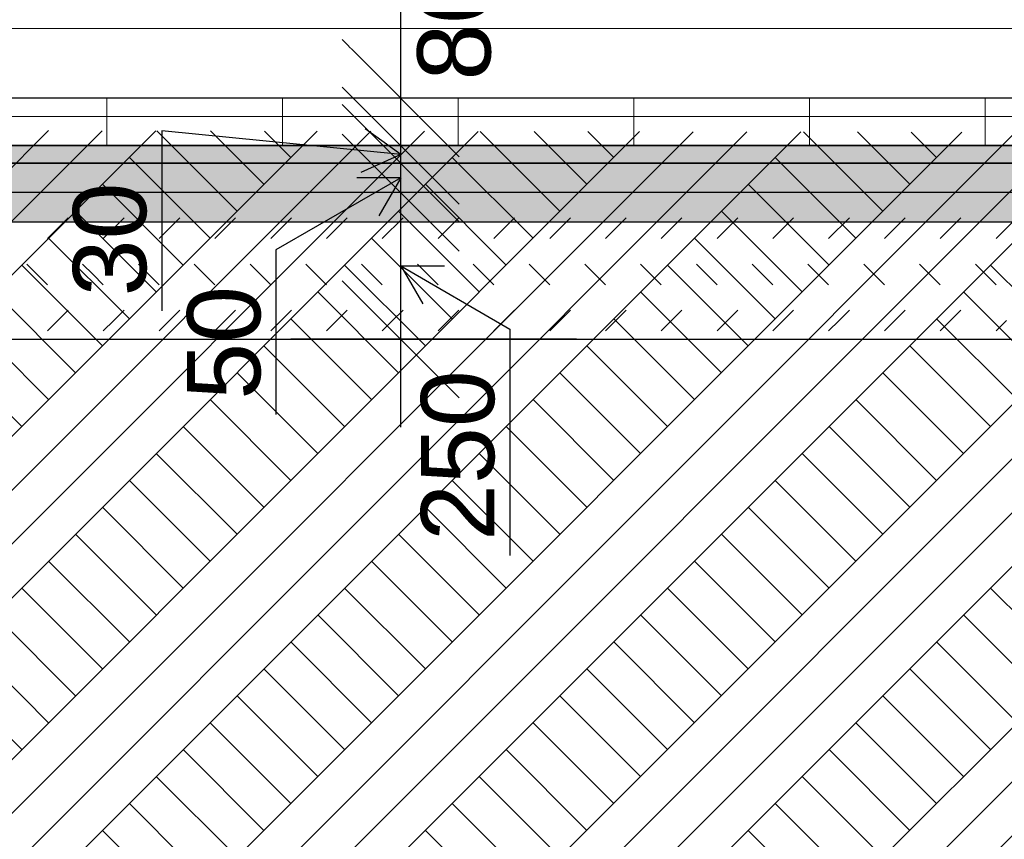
# Model space of a CAD drawing. Header units: millimetres. Extents: x -36478 to 31050, y -14815 to 11827.
# Tile 10 of 256: x -14849 to -13167, y -934 to 465. Entities that reach past the tile are written whole.
import ezdxf

# ---------------------------------------------------------------- set-up
doc = ezdxf.new("R2010")
doc.units = ezdxf.units.MM
doc.header["$MEASUREMENT"] = 0
doc.linetypes.add('Wipeout_Contour', pattern=[1000, 0, -1000])
for name, color, linetype in [('Nové_Anotace - SP', 7, 'Continuous'), ('Nové_Kóty - SP', 7, 'Continuous'), ('Nové_Situace - terén', 7, 'Continuous'), ('Nové_Výplně - Povrchové', 7, 'Continuous'), ('Situace - terén', 7, 'Continuous'), ('Výplně - Povrchové', 7, 'Continuous'), ('Výplně – Řezové', 7, 'Continuous')]:
    doc.layers.add(name, color=color, linetype=linetype)
doc.styles.add('GENEROVANÝ_STYL_2', font='txt')
doc.dimstyles.new('GENEROVANÝ_STYL__2', dxfattribs={"dimtxt": 125, "dimasz": 190, "dimexe": 0.18, "dimexo": 300, "dimgap": 0, "dimtad": 1, "dimdec": 0, "dimzin": 0, "dimdsep": 46, "dimtxsty": 'GENEROVANÝ_STYL_2', "dimblk": 'ARROWHEAD_6', "dimblk1": 'ARROWHEAD_6', "dimblk2": 'ARROWHEAD_6', "dimcen": 0.09, "dimclrd": 1, "dimclre": 1, "dimclrt": 1, "dimazin": 0, "dimtfac": 1, "dimtdec": 4, "dimtmove": 2, "dimatfit": 3, "dimfxl": 1, "dimtolj": 1, "dimtzin": 0, "dimarcsym": 0})
doc.dimstyles.new('GENEROVANÝ_STYL__7', dxfattribs={"dimtxt": 0.18, "dimasz": 91.2, "dimexe": 0.18, "dimexo": 0.0625, "dimgap": 0, "dimtad": 0, "dimtih": 1, "dimtoh": 1, "dimdec": 4, "dimzin": 0, "dimdsep": 46, "dimcen": 0.09, "dimadec": 0, "dimazin": 0, "dimtfac": 1, "dimtdec": 4, "dimtmove": 0, "dimatfit": 3, "dimldrblk": 'ARROWHEAD_11', "dimfxl": 1, "dimtolj": 1, "dimtzin": 0, "dimarcsym": 0})

# ---------------------------------------------------------------- blocks, each defined once
blk = doc.blocks.new('*X6233')
at = {"layer": 'Nové_Výplně - Povrchové', "color": 21, "linetype": 'Continuous', "lineweight": 20, "true_color": 0xffaaaa}
for p, q in [((-14700, 250), (-14700, 331)), ((-14400, 250), (-14400, 331)), ((-14100, 250), (-14100, 331)), ((-13800, 250), (-13800, 331)), ((-13500, 250), (-13500, 331)), ((-13200, 250), (-13200, 331)), ((-15000, 300), (-14400, 300)), ((-14400, 300), (-13800, 300)), ((-13800, 300), (-13200, 300)), ((-13200, 300), (-12600, 300))]:
    blk.add_line(p, q, dxfattribs=at)
blk = doc.blocks.new('výplň_3115_1', base_point=(0, 0))
at = {"layer": 'Nové_Výplně - Povrchové', "color": 1, "linetype": 'Continuous', "lineweight": 25, "flags": 128}
blk.add_lwpolyline([(-9815.6, 331), (-17323.2, 331), (-17323.2, 250), (-9815.6, 250)], close=True, dxfattribs=at)
at = {"layer": 'Nové_Výplně - Povrchové', "color": 21, "linetype": 'Continuous', "lineweight": 20, "true_color": 0xffaaaa}
blk.add_blockref('*X6233', (0, 0), dxfattribs=at)
blk = doc.blocks.new('*X6253')
at = {"layer": 'Nové_Situace - terén', "color": 21, "linetype": 'Continuous', "lineweight": 20, "true_color": 0xffaaaa}
for p, q in [((-14801.5, 91.4), (-14766.1, 126.7)), ((-14706.2, 91.4), (-14670.8, 126.7)), ((-14610.9, 91.4), (-14575.5, 126.7)), ((-14515.6, 91.4), (-14480.2, 126.7)), ((-14420.3, 91.4), (-14384.9, 126.7)), ((-14325, 91.4), (-14289.6, 126.7)), ((-14229.7, 91.4), (-14194.3, 126.7)), ((-14134.4, 91.4), (-14099, 126.7)), ((-14039.1, 91.4), (-14003.7, 126.7)), ((-13943.8, 91.4), (-13908.4, 126.7)), ((-13848.5, 91.4), (-13813.1, 126.7)), ((-13753.2, 91.4), (-13717.8, 126.7)), ((-13657.9, 91.4), (-13622.5, 126.7)), ((-13562.6, 91.4), (-13527.2, 126.7)), ((-13467.3, 91.4), (-13431.9, 126.7)), ((-13372, 91.4), (-13336.6, 126.7)), ((-13276.7, 91.4), (-13241.3, 126.7)), ((-13181.4, 91.4), (-13146, 126.7)), ((-14801.5, 12.4), (-14836.8, 47.8)), ((-14723.8, 30.1), (-14741.5, 47.8)), ((-14610.9, 12.4), (-14646.2, 47.8)), ((-14515.6, 12.4), (-14550.9, 47.8)), ((-14420.3, 12.4), (-14455.6, 47.8)), ((-14325, 12.4), (-14360.3, 47.8)), ((-14247.3, 30.1), (-14265, 47.8)), ((-14134.4, 12.4), (-14169.7, 47.8)), ((-14039.1, 12.4), (-14074.4, 47.8)), ((-13943.8, 12.4), (-13979.1, 47.8)), ((-13848.5, 12.4), (-13883.8, 47.8)), ((-13770.8, 30.1), (-13788.5, 47.8)), ((-13657.9, 12.4), (-13693.2, 47.8)), ((-13562.6, 12.4), (-13597.9, 47.8)), ((-13467.3, 12.4), (-13502.6, 47.8)), ((-13372, 12.4), (-13407.3, 47.8)), ((-13294.3, 30.1), (-13312, 47.8)), ((-13181.4, 12.4), (-13216.7, 47.8)), ((-14706.2, 12.4), (-14723.8, 30.1)), ((-14229.7, 12.4), (-14247.3, 30.1)), ((-13753.2, 12.4), (-13770.8, 30.1)), ((-13276.7, 12.4), (-13294.3, 30.1)), ((-14783.8, -48.8), (-14766.1, -31.1)), ((-14688.5, -48.8), (-14670.8, -31.1)), ((-14593.2, -48.8), (-14575.5, -31.1)), ((-14497.9, -48.8), (-14480.2, -31.1)), ((-14402.6, -48.8), (-14384.9, -31.1)), ((-14307.3, -48.8), (-14289.6, -31.1)), ((-14212, -48.8), (-14194.3, -31.1)), ((-14116.7, -48.8), (-14099, -31.1)), ((-14021.4, -48.8), (-14003.7, -31.1)), ((-13926.1, -48.8), (-13908.4, -31.1)), ((-13830.8, -48.8), (-13813.1, -31.1)), ((-13735.5, -48.8), (-13717.8, -31.1)), ((-13640.2, -48.8), (-13622.5, -31.1)), ((-13544.9, -48.8), (-13527.2, -31.1)), ((-13449.6, -48.8), (-13431.9, -31.1)), ((-13354.3, -48.8), (-13336.6, -31.1)), ((-13259, -48.8), (-13241.3, -31.1)), ((-14801.5, -66.5), (-14783.8, -48.8)), ((-14706.2, -66.5), (-14688.5, -48.8)), ((-14610.9, -66.5), (-14593.2, -48.8)), ((-14515.6, -66.5), (-14497.9, -48.8)), ((-14420.3, -66.5), (-14402.6, -48.8)), ((-14325, -66.5), (-14307.3, -48.8)), ((-14229.7, -66.5), (-14212, -48.8)), ((-14134.4, -66.5), (-14116.7, -48.8)), ((-14039.1, -66.5), (-14021.4, -48.8)), ((-13943.8, -66.5), (-13926.1, -48.8)), ((-13848.5, -66.5), (-13830.8, -48.8)), ((-13753.2, -66.5), (-13735.5, -48.8)), ((-13657.9, -66.5), (-13640.2, -48.8)), ((-13562.6, -66.5), (-13544.9, -48.8)), ((-13467.3, -66.5), (-13449.6, -48.8)), ((-13372, -66.5), (-13354.3, -48.8)), ((-13276.7, -66.5), (-13259, -48.8)), ((-13181.4, -66.5), (-13163.7, -48.8))]:
    blk.add_line(p, q, dxfattribs=at)
blk = doc.blocks.new('výplň_3125_1', base_point=(0, 0))
at = {"layer": 'Nové_Situace - terén', "color": 1, "linetype": 'Continuous', "lineweight": 25, "flags": 128}
blk.add_lwpolyline([(-9603.7, 169.7), (-18375.3, 169.7), (-18375.3, -80.6), (-9603.7, -80.6)], close=True, dxfattribs=at)
at = {"layer": 'Nové_Situace - terén', "color": 21, "linetype": 'Continuous', "lineweight": 20, "true_color": 0xffaaaa}
blk.add_blockref('*X6253', (0, 0), dxfattribs=at)
blk = doc.blocks.new('*D6338')
at = {"layer": 'Nové_Kóty - SP', "color": 1, "linetype": 'Continuous', "lineweight": 25}
for p, q in [((-14098.2, 150), (-14298.2, 350)), ((-14098.2, 120), (-14298.2, 320)), ((-14098.2, 69.7), (-14298.2, 269.7)), ((-14606.2, 207.4), (-14606.2, -32.3)), ((-14198.2, 194.8), (-14411.3, 71.8)), ((-14198.2, 194.8), (-14235.7, 129.9)), ((-13898.2, 169.7), (-14385.7, 169.7)), ((-14198.2, -80.6), (-14198.2, 169.7)), ((-14411.3, 71.8), (-14411.3, 30.9)), ((-14198.2, 44.6), (-14011.8, -63.1)), ((-14198.2, 44.6), (-14123.2, 44.6)), ((-14198.2, 44.6), (-14160.7, -20.4)), ((-14411.3, 30.9), (-14411.3, -208.9)), ((-14298.2, 19.4), (-14098.2, -180.6)), ((-14011.8, -63.1), (-14011.8, -115.3)), ((-13898.2, -80.6), (-14385.7, -80.6)), ((-14198.2, -230.6), (-14198.2, -80.6)), ((-14011.8, -115.3), (-14011.8, -449.9))]:
    blk.add_line(p, q, dxfattribs=at)
at = {"layer": 'Nové_Kóty - SP', "color": 1, "lineweight": 25, "char_height": 125, "attachment_point": 7, "rotation": 90, "style": 'GENEROVANÝ_STYL_2'}
for s, insert in [('\\A1;{\\pql;\\fArial|b0|i0|c0|p38;30}', (-14631.2, -7.3)), ('\\A1;{\\pql;\\fArial|b0|i0|c0|p38;50}', (-14436.3, -183.9)), ('\\A1;{\\pql;\\fArial|b0|i0|c0|p38;250}', (-14036.8, -424.9))]:
    blk.add_mtext(s, dxfattribs=dict(at, insert=insert))
blk = doc.blocks.new('ARROWHEAD_6')
at = {"color": 0, "linetype": 'Continuous', "lineweight": 0}
for p, q in [((-0.5, -0.5), (0.5, 0.5)), ((0, 0), (-1, 0))]:
    blk.add_line(p, q, dxfattribs=at)
blk = doc.blocks.new('*D6339')
at = {"layer": 'Nové_Kóty - SP', "color": 1, "linetype": 'Continuous', "lineweight": 25}
for p, q in [((-14098.2, 150), (-14298.2, 350)), ((-14098.2, 120), (-14298.2, 320)), ((-14606.2, 275.2), (-14606.2, 207.4)), ((-14098.2, 69.7), (-14298.2, 269.7)), ((-13898.2, 220), (-14385.7, 220)), ((-14198.2, 235), (-14266.5, 204)), ((-14198.2, 169.7), (-14198.2, 220)), ((-14606.2, 207.4), (-14606.2, -32.3)), ((-14198.2, 194.8), (-14411.3, 71.8)), ((-14198.2, 194.8), (-14273.2, 194.8)), ((-14198.2, 194.8), (-14235.7, 129.9))]:
    blk.add_line(p, q, dxfattribs=at)
blk = doc.blocks.new('*D6340')
at = {"layer": 'Nové_Kóty - SP', "color": 1, "linetype": 'Continuous', "lineweight": 25}
for p, q in [((-14298.2, 431), (-14098.2, 231)), ((-14098.2, 150), (-14298.2, 350)), ((-14098.2, 120), (-14298.2, 320)), ((-14198.2, 235), (-14606.2, 275.2)), ((-14606.2, 275.2), (-14606.2, 207.4)), ((-14098.2, 69.7), (-14298.2, 269.7)), ((-14198.2, 235), (-14259.1, 278.7)), ((-13898.2, 250), (-14385.7, 250)), ((-14198.2, 220), (-14198.2, 250)), ((-13898.2, 220), (-14385.7, 220)), ((-14198.2, 235), (-14266.5, 204))]:
    blk.add_line(p, q, dxfattribs=at)
blk = doc.blocks.new('*D6341')
at = {"layer": 'Nové_Kóty - SP', "color": 1, "linetype": 'Continuous', "lineweight": 25}
for p, q in [((-14198.2, 331), (-14198.2, 481)), ((-14298.2, 431), (-14098.2, 231)), ((-14098.2, 150), (-14298.2, 350)), ((-13898.2, 331), (-14385.7, 331)), ((-14098.2, 120), (-14298.2, 320)), ((-14198.2, 250), (-14198.2, 331)), ((-14198.2, 235), (-14606.2, 275.2)), ((-14606.2, 275.2), (-14606.2, 207.4)), ((-14098.2, 69.7), (-14298.2, 269.7)), ((-14198.2, 235), (-14259.1, 278.7)), ((-13898.2, 250), (-14385.7, 250))]:
    blk.add_line(p, q, dxfattribs=at)
at = {"layer": 'Nové_Kóty - SP', "color": 1, "lineweight": 25, "insert": (-14043.1, 361.1), "char_height": 125, "attachment_point": 7, "rotation": 90, "style": 'GENEROVANÝ_STYL_2'}
blk.add_mtext('\\A1;{\\pql;\\fArial|b0|i0|c0|p38;80}', dxfattribs=at)
blk = doc.blocks.new('ARROWHEAD_11')
at = {"color": 0, "linetype": 'Continuous', "lineweight": 0}
blk.add_line((0, 0), (-1, 0), dxfattribs=at)
at = {"color": 0, "linetype": 'Continuous', "lineweight": 0, "const_width": 0.25, "flags": 128}
blk.add_lwpolyline([(-0.125, 0, 1), (0.125, 0, 1)], format="xyb", close=True, dxfattribs=at)

msp = doc.modelspace()

# ---------------------------------------------------------------- wipeouts: each hides what was drawn before it
at = {"color": 254, "linetype": 'Wipeout_Contour', "lineweight": 0, "ltscale": 73406.47544}
msp.add_wipeout([(-18148, 443.1), (-15394.5, 413), (-10741.7, 426.4), (-10978.6, 450), (-18109.5, 450)], dxfattribs=at).dxf.layer = 'Výplně - Povrchové'

# ---------------------------------------------------------------- next in the draw order: wipeouts: each hides what was drawn before it
at = {"color": 254, "linetype": 'Wipeout_Contour', "lineweight": 0, "ltscale": 115221.813899}
msp.add_wipeout([(-19323.5, 449.2), (-19875.7, 422.5), (-19875.7, -2550), (-9447.2, -2550), (-9447.2, 267.2), (-18366, 281.1), (-18365.8, 440.3)], dxfattribs=at).dxf.layer = 'Výplně – Řezové'

# ---------------------------------------------------------------- next in the draw order: hatches: boundary and pattern name
at = {"layer": 'Nové_Situace - terén', "linetype": 'Continuous', "lineweight": 20, "true_color": 0xffaaaa}
h = msp.add_hatch(dxfattribs=at)
h.set_pattern_fill('Kámen___štěrk_01_0001', color=21, style=0, pattern_type=2)
h.set_pattern_definition([(45, (0, 0), (-63.6396, 63.6396), []), (90, (-63.64, 63.64), (-81, 0), [0, -54, 0, -81]), (155, (5e-14, 127.28), (34.23208, 73.41093), [0, -39.6, 0, -68.4])])
h.paths.add_polyline_path([(-9815.6, 220), (-17323.2, 220), (-17323.2, 119.7), (-9815.6, 119.7)])
at = {"layer": 'Nové_Výplně - Povrchové', "linetype": 'Continuous', "lineweight": 20, "true_color": 0xffaaaa}
h = msp.add_hatch(dxfattribs=at)
h.set_pattern_fill('Kámen___štěrk__velké_měř_6C', color=21, style=0, pattern_type=2)
h.set_pattern_definition([(45, (0, 0), (-116.6726, 116.6726), []), (90, (-116.67, 116.67), (-74.25, 0), [0, -49.5, 0, -74.25]), (155, (1e-13, 233.345), (31.3794, 67.29335), [0, -36.3, 0, -62.7])])
h.paths.add_polyline_path([(-9815.6, 250), (-17323.2, 250), (-17323.2, 220), (-9815.6, 220)])
at = {"layer": 'Výplně – Řezové', "linetype": 'Continuous', "lineweight": 13, "true_color": 0xbf7d1a}
h = msp.add_hatch(dxfattribs=at)
h.set_pattern_fill('Zemina_0001', color=32, style=0, pattern_type=2)
h.set_pattern_definition([(45, (0, 0), (-137.8858, 137.8858), []), (45, (-45.96, 45.96), (-275.772, 275.772), []), (45, (-91.92, 91.92), (-275.772, 275.772), []), (135, (-137.886, 137.886), (45.96194, 45.96194), [195, -195])])
h.paths.add_polyline_path([(-19323.5, 449.2), (-19875.7, 422.5), (-19875.7, -2550), (-9447.2, -2550), (-9447.2, 267.2), (-18366, 281.1), (-18365.8, 440.3)])

# ---------------------------------------------------------------- next in the draw order: linework, layer by layer
at = {"layer": 'Nové_Situace - terén', "color": 1, "linetype": 'Continuous', "lineweight": 25, "flags": 128}
msp.add_lwpolyline([(-9815.6, 220), (-17323.2, 220), (-17323.2, 119.7), (-9815.6, 119.7)], close=True, dxfattribs=at)
at = {"layer": 'Nové_Výplně - Povrchové', "color": 1, "linetype": 'Continuous', "lineweight": 25, "flags": 128}
msp.add_lwpolyline([(-9815.6, 250), (-17323.2, 250), (-17323.2, 220), (-9815.6, 220)], close=True, dxfattribs=at)
at = {"layer": 'Situace - terén', "color": 7, "linetype": 'Continuous', "lineweight": 20}
msp.add_line((-10978.6, 450), (-18365.8, 450), dxfattribs=at)

# ---------------------------------------------------------------- next in the draw order: block references
at = {"layer": 'Nové_Situace - terén', "color": 21, "linetype": 'Continuous', "lineweight": 20, "true_color": 0xffaaaa}
msp.add_blockref('výplň_3125_1', (0, 0), dxfattribs=at)
at = {"layer": 'Nové_Výplně - Povrchové', "color": 21, "linetype": 'Continuous', "lineweight": 20, "true_color": 0xffaaaa}
msp.add_blockref('výplň_3115_1', (0, 0), dxfattribs=at)

# ---------------------------------------------------------------- next in the draw order: dimensions: what is measured, and where the dimension line sits
at = {"layer": 'Nové_Kóty - SP', "color": 1, "linetype": 'Continuous', "lineweight": 25}
dim = msp.add_linear_dim(base=(-14198.2, 331), p1=(-14186.9, 250), p2=(-13972.5, 331), angle=90, text='80', dimstyle='GENEROVANÝ_STYL__2', dxfattribs=at)
dim.commit()
dim.dimension.update_dxf_attribs({"geometry": '*D6341', "text_midpoint": (-14105.6, 456.4), "dimtype": 160, "text_rotation": 90})
for base, p1, p2, picture, middle in [((-14198.2, 250), (-14189.1, 220), (-14186.9, 250), '*D6340', (-14693.7, 88)), ((-14198.2, 169.7), (-14046.2, -80.6), (-14182.4, 169.7), '*D6338', (-14099.3, -282)), ((-14198.2, 220), (-14182.4, 169.7), (-14189.1, 220), '*D6339', (-14498.8, -88.6))]:
    dim = msp.add_linear_dim(base=base, p1=p1, p2=p2, angle=90, dimstyle='GENEROVANÝ_STYL__2', dxfattribs=at)
    dim.commit()
    dim.dimension.update_dxf_attribs({"geometry": picture, "text_midpoint": middle, "dimtype": 160, "text_rotation": 90})

# ---------------------------------------------------------------- next in the draw order: leaders
at = {"layer": 'Nové_Anotace - SP', "color": 1, "linetype": 'Continuous', "lineweight": 25, "annotation_type": 0, "has_hookline": 1, "hookline_direction": 0, "text_width": 3071.2}
msp.add_leader([(-18165.6, 159.4), (-18017.2, -254), (-17841.8, -254)], dimstyle='GENEROVANÝ_STYL__7', dxfattribs=at)

doc.saveas('drawing.dxf')
